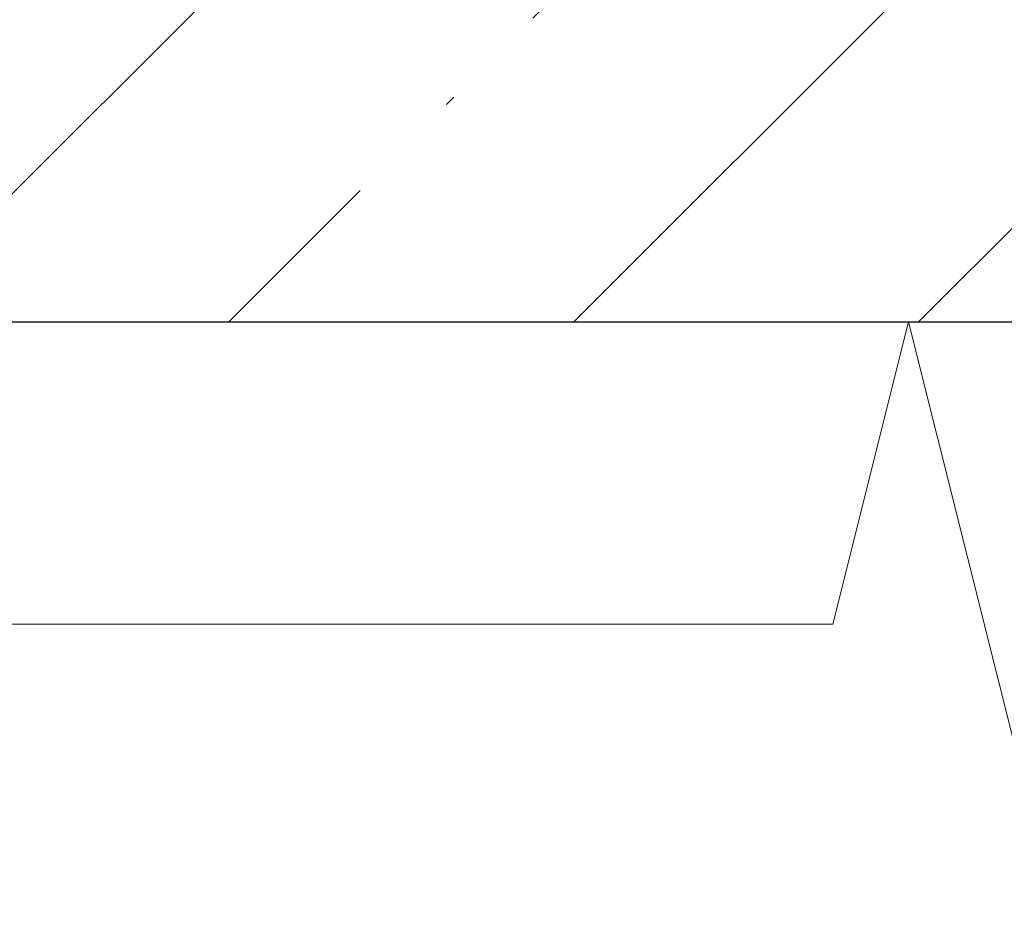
# Model space of a CAD drawing. Header units: millimetres. Extents: x 786 to 42540, y -7760 to 3796.
# Tile 201 of 256: x 38859 to 39185, y -6200 to -5900. Entities that reach past the tile are written whole.
import ezdxf

# ---------------------------------------------------------------- set-up
doc = ezdxf.new("R2010")
doc.units = ezdxf.units.MM
for name, color, linetype, lineweight in [('A-DETL-GENF', 7, 'Continuous', 13), ('A-FLOR', 7, 'Continuous', 13), ('A-FLOR-PATT', 7, 'Continuous', 25)]:
    doc.layers.add(name, color=color, linetype=linetype, lineweight=lineweight)

# ---------------------------------------------------------------- blocks, each defined once
blk = doc.blocks.new('Линия разрыва - М 1_50-5314776-Разрез по Рампе Р1_фрагмент пола')
at = {"layer": 'A-DETL-GENF', "lineweight": 5}
for p, q in [((80512.61, -6000), (80487.61, -6100)), ((80562.61, -6200), (80512.61, -6000)), ((80487.61, -6100), (61994.54, -6100))]:
    blk.add_line(p, q, dxfattribs=at)

msp = doc.modelspace()

# ---------------------------------------------------------------- hatches: boundary and pattern name
at = {"layer": 'A-FLOR-PATT', "lineweight": 5}
h = msp.add_hatch(dxfattribs=at)
h.set_pattern_fill('FP_8', color=256, style=0, pattern_type=2)
h.set_pattern_definition([(45, (48694.21, -5700), (-114.0493, 114.0493), []), (45, (48808.26, -5700), (-114.0493, 114.0493), [201.613, -40.323, 3.353, -36.97])])
h.paths.add_polyline_path([(42440.27, -6000), (42440.27, -5750), (37240.27, -5750), (37240.27, -6000), (41291.34, -6000)])

# ---------------------------------------------------------------- linework, layer by layer
at = {"layer": 'A-FLOR', "lineweight": 25}
msp.add_line((37240.27, -6000), (42440.27, -6000), dxfattribs=at)

# ---------------------------------------------------------------- block references
at = {"layer": 'A-DETL-GENF'}
msp.add_blockref('Линия разрыва - М 1_50-5314776-Разрез по Рампе Р1_фрагмент пола', (-41359.73, 0), dxfattribs=at)

doc.saveas('drawing.dxf')
